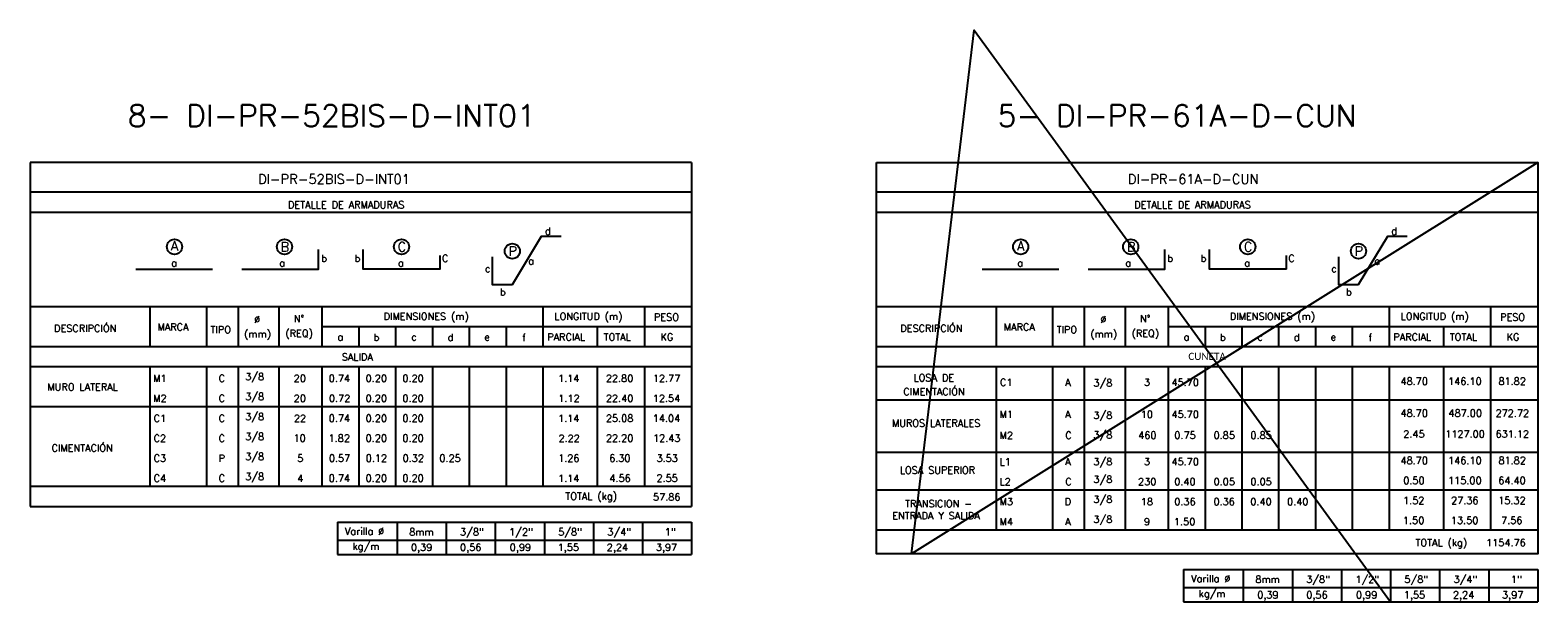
# Model space of a CAD drawing. Header units: metres. Extents: x -344 to 326, y 129 to 266.
# Tile 13 of 15: x 160 to 218, y 168 to 189. Entities that reach past the tile are written whole.
import ezdxf
from ezdxf.enums import TextEntityAlignment as Align

# ---------------------------------------------------------------- set-up
doc = ezdxf.new("R2010")
doc.units = ezdxf.units.M
for name, color, linetype in [('XREF-SE-CUADROS DE DESPIECE - HUAURA_PQT4$0$21', 3, 'Continuous'), ('XREF-SE-CUADROS DE DESPIECE - HUAURA_PQT4$0$21C', 3, 'Continuous'), ('XREF-SE-CUADROS DE DESPIECE - HUAURA_PQT4$0$23', 2, 'Continuous'), ('XREF-SE-CUADROS DE DESPIECE - HUAURA_PQT4$0$S-ANNO-TEXT', 7, 'Continuous'), ('XREF-SE-CUADROS DE DESPIECE - HUAURA_PQT4$0$S-LNWK-0006', 1, 'Continuous')]:
    doc.layers.add(name, color=color, linetype=linetype)
doc.styles.add('XREF-SE-CUADROS DE DESPIECE - HUAURA_PQT4$0$ROMANS-SP', font='romans.shx', dxfattribs={"width": 0.7})
doc.styles.add('XREF-SE-CUADROS DE DESPIECE - HUAURA_PQT4$0$TEGEPSA 100', font='romans.shx')

# ---------------------------------------------------------------- blocks, each defined once
blk = doc.blocks.new('XREF-SE-CUADROS DE DESPIECE - HUAURA_PQT4$0$ARM')
at = {"layer": 'XREF-SE-CUADROS DE DESPIECE - HUAURA_PQT4$0$21C'}
for centre in [(4.163, -1.297), (8.339, -1.297), (12.78, -1.297), (16.983, -1.462)]:
    blk.add_circle(centre, 0.288, dxfattribs=at)
at = {"layer": 'XREF-SE-CUADROS DE DESPIECE - HUAURA_PQT4$0$S-LNWK-0006'}
blk.add_line((2.697, -2.15), (5.606, -2.15), dxfattribs=at)
at = {"layer": 'XREF-SE-CUADROS DE DESPIECE - HUAURA_PQT4$0$S-LNWK-0006', "flags": 128}
blk.add_lwpolyline([(18.832, -0.906), (18.079, -0.906), (16.973, -2.743), (16.237, -2.744), (16.237, -1.676)], dxfattribs=at)
at = {"layer": 'XREF-SE-CUADROS DE DESPIECE - HUAURA_PQT4$0$S-LNWK-0006'}
blk.add_lwpolyline([(6.719, -2.15), (9.628, -2.15), (9.628, -1.399)], dxfattribs=at)
blk.add_lwpolyline([(14.238, -1.626), (14.238, -2.136, -0.414214), (14.225, -2.15), (11.329, -2.15), (11.329, -1.399)], format="xyb", dxfattribs=at)
at = {"layer": 'XREF-SE-CUADROS DE DESPIECE - HUAURA_PQT4$0$S-ANNO-TEXT', "style": 'XREF-SE-CUADROS DE DESPIECE - HUAURA_PQT4$0$TEGEPSA 100'}
for s, p in [('d', (18.44, -0.838)), ('b', (9.95, -1.871)), ('b', (11.214, -1.871)), ('C', (14.56, -1.871)), ('c', (16.154, -2.26)), ('b', (16.73, -3.145))]:
    blk.add_text(s, height=0.27, dxfattribs=at).set_placement(p, align=Align.RIGHT)
for s, height, p in [('A', 0.362, (4.164, -1.443)), ('B', 0.362, (8.353, -1.479)), ('C', 0.362, (12.794, -1.479)), ('P', 0.362, (16.997, -1.644)), ('a', 0.27, (4.146, -2.047)), ('a', 0.27, (8.246, -2.05)), ('a', 0.27, (12.758, -2.05)), ('a', 0.27, (17.694, -1.974))]:
    blk.add_text(s, height=height, dxfattribs=at).set_placement(p, align=Align.CENTER)
blk = doc.blocks.new('XREF-SE-CUADROS DE DESPIECE - HUAURA_PQT4')
at = {"layer": 'Defpoints'}
blk.add_lwpolyline([(301.014, 78.38), (277.242, 63.524), (279.623, 83.397), (295.426, 61.705)], dxfattribs=at)
at = {"layer": 'XREF-SE-CUADROS DE DESPIECE - HUAURA_PQT4$0$21'}
for p, q in [((248.347, 72.91), (248.347, 71.394)), ((250.491, 72.91), (250.491, 71.394)), ((251.691, 72.91), (251.691, 71.394)), ((253.245, 72.91), (253.245, 71.394)), ((254.878, 72.91), (254.878, 71.394)), ((263.258, 72.91), (263.258, 71.394)), ((267.114, 72.91), (267.114, 71.394)), ((280.457, 72.91), (280.457, 71.394)), ((282.601, 72.91), (282.601, 71.394)), ((283.801, 72.91), (283.801, 71.394)), ((285.355, 72.91), (285.355, 71.394)), ((286.988, 72.91), (286.988, 71.394)), ((295.369, 72.91), (295.369, 71.394)), ((299.224, 72.91), (299.224, 71.394)), ((254.878, 72.148), (268.904, 72.148)), ((256.275, 72.148), (256.275, 71.394)), ((257.671, 72.148), (257.671, 71.394)), ((259.068, 72.148), (259.068, 71.394)), ((260.465, 72.148), (260.465, 71.394)), ((261.862, 72.148), (261.862, 71.394)), ((265.324, 72.148), (265.324, 71.394)), ((286.988, 72.148), (301.014, 72.148)), ((288.385, 72.148), (288.385, 71.394)), ((289.782, 72.148), (289.782, 71.394)), ((291.178, 72.148), (291.178, 71.394)), ((292.575, 72.148), (292.575, 71.394)), ((293.972, 72.148), (293.972, 71.394)), ((297.434, 72.148), (297.434, 71.394)), ((243.803, 71.394), (268.904, 71.394)), ((275.913, 71.394), (301.014, 71.394)), ((243.803, 70.64), (268.904, 70.64)), ((248.347, 70.64), (248.347, 66.09)), ((250.491, 70.64), (250.491, 66.09)), ((251.691, 70.64), (251.691, 66.09)), ((253.245, 70.64), (253.245, 66.09)), ((254.878, 70.64), (254.878, 66.09)), ((256.275, 70.64), (256.275, 66.09)), ((257.671, 70.64), (257.671, 66.09)), ((259.068, 70.64), (259.068, 66.09)), ((260.465, 70.64), (260.465, 66.09)), ((261.862, 70.64), (261.862, 66.09)), ((263.258, 70.64), (263.258, 66.09)), ((265.324, 70.64), (265.324, 66.09)), ((267.114, 70.64), (267.114, 66.09)), ((275.913, 70.64), (301.014, 70.64)), ((280.457, 70.64), (280.457, 64.442)), ((282.601, 70.64), (282.601, 64.442)), ((283.801, 70.64), (283.801, 64.442)), ((285.355, 70.64), (285.355, 64.442)), ((286.988, 70.64), (286.988, 64.442)), ((288.385, 70.64), (288.385, 64.442)), ((289.782, 70.64), (289.782, 64.442)), ((291.178, 70.64), (291.178, 64.442)), ((292.575, 70.64), (292.575, 64.442)), ((293.972, 70.64), (293.972, 64.442)), ((295.369, 70.64), (295.369, 64.442)), ((297.434, 70.64), (297.434, 64.442)), ((299.224, 70.64), (299.224, 64.442)), ((275.913, 69.365), (301.014, 69.365)), ((243.803, 69.123), (268.904, 69.123)), ((275.913, 67.39), (301.014, 67.39)), ((243.803, 66.09), (248.347, 66.09)), ((248.347, 66.09), (268.904, 66.09)), ((275.913, 65.959), (301.014, 65.959)), ((257.728, 64.733), (257.728, 63.505)), ((259.591, 64.733), (259.591, 63.505)), ((261.453, 64.733), (261.453, 63.505)), ((263.316, 64.733), (263.316, 63.505)), ((265.179, 64.733), (265.179, 63.505)), ((267.041, 64.733), (267.041, 63.505)), ((275.913, 64.442), (301.014, 64.442)), ((255.463, 64.045), (268.904, 64.045)), ((289.838, 62.933), (289.838, 61.705)), ((291.701, 62.933), (291.701, 61.705)), ((293.564, 62.933), (293.564, 61.705)), ((295.426, 62.933), (295.426, 61.705)), ((297.289, 62.933), (297.289, 61.705)), ((299.152, 62.933), (299.152, 61.705)), ((287.573, 62.245), (301.014, 62.245))]:
    blk.add_line(p, q, dxfattribs=at)
at = {"layer": 'XREF-SE-CUADROS DE DESPIECE - HUAURA_PQT4$0$23'}
for p, q in [((243.803, 78.38), (243.803, 65.324)), ((268.904, 78.38), (268.904, 65.324)), ((243.803, 72.91), (268.904, 72.91)), ((275.913, 72.91), (301.014, 72.91)), ((243.803, 65.324), (268.904, 65.324)), ((255.463, 64.733), (255.463, 63.505)), ((255.463, 64.733), (268.904, 64.733)), ((255.463, 64.733), (255.463, 63.505)), ((268.904, 64.733), (268.904, 63.505)), ((255.463, 63.505), (268.904, 63.505)), ((287.573, 62.933), (287.573, 61.705)), ((287.573, 62.933), (301.014, 62.933)), ((287.573, 62.933), (287.573, 61.705)), ((301.014, 62.933), (301.014, 61.705)), ((287.573, 61.705), (301.014, 61.705))]:
    blk.add_line(p, q, dxfattribs=at)
for points in [[(268.904, 78.38), (243.803, 78.38)], [(268.904, 77.244), (243.803, 77.244)], [(301.014, 77.244), (275.913, 77.244)], [(268.904, 76.474), (243.803, 76.474)], [(301.014, 76.474), (275.913, 76.474)]]:
    blk.add_lwpolyline(points, dxfattribs=at)
blk.add_lwpolyline([(275.913, 78.38), (301.014, 78.38), (301.014, 63.524), (275.913, 63.524)], close=True, dxfattribs=at)
for p in [(245.117, 76.474), (277.227, 76.474)]:
    blk.add_blockref('XREF-SE-CUADROS DE DESPIECE - HUAURA_PQT4$0$ARM', p)
at = {"style": 'XREF-SE-CUADROS DE DESPIECE - HUAURA_PQT4$0$TEGEPSA 100'}
for s, p in [('DIMENSIONES (m)', (257.216, 72.399)), ('LONGITUD (m)', (263.698, 72.399)), ('DIMENSIONES (m)', (289.326, 72.399)), ('LONGITUD (m)', (295.808, 72.399)), ('DESCRIPCIÓN', (244.712, 71.95)), ('MARCA', (248.637, 71.995)), ('TIPO', (250.647, 71.898)), ('Ø', (252.303, 72.286)), ('N°', (253.809, 72.313)), ('PESO', (267.473, 72.372)), ('DESCRIPCIÓN', (276.822, 71.95)), ('MARCA', (280.747, 71.995)), ('TIPO', (282.757, 71.898)), ('Ø', (284.414, 72.286)), ('N°', (285.919, 72.313)), ('PESO', (299.583, 72.372)), ('(mm)', (251.922, 71.733)), ('(REQ)', (253.489, 71.76)), ('a', (255.464, 71.616)), ('b', (256.836, 71.605)), ('c', (258.262, 71.616)), ('d', (259.643, 71.605)), ('e', (261.04, 71.616)), ('f', (262.477, 71.602)), ('PARCIAL', (263.424, 71.615)), ('TOTAL', (265.566, 71.615)), ('KG', (267.721, 71.615)), ('(mm)', (284.032, 71.733)), ('(REQ)', (285.599, 71.76)), ('a', (287.575, 71.616)), ('b', (288.946, 71.605)), ('c', (290.372, 71.616)), ('d', (291.753, 71.605)), ('e', (293.151, 71.616)), ('f', (294.588, 71.602)), ('PARCIAL', (295.534, 71.615)), ('TOTAL', (297.676, 71.615)), ('KG', (299.831, 71.615)), (' 3/8', (251.782, 70.117)), ('MURO LATERAL', (244.459, 69.725)), ('M1', (248.472, 70.05)), ('C', (250.954, 70.053)), ('20', (253.805, 70.054)), ('0.74', (255.135, 70.054)), ('0.20', (256.533, 70.054)), ('0.20', (257.93, 70.054)), ('1.14', (263.838, 70.051)), ('22.80', (265.649, 70.054)), ('12.77', (267.434, 70.051)), ('CIMENTACIÓN', (276.937, 69.548)), ('LOSA DE', (277.323, 70.071)), ('C1', (280.604, 69.896)), ('A', (283.078, 69.894)), (' 3/8', (283.966, 69.879)), ('3', (286.066, 69.897)), ('45.70', (287.112, 69.897)), ('48.70', (295.801, 69.941)), ('146.10', (297.608, 69.941)), ('81.82', (299.52, 69.941)), ('M2', (248.472, 69.292)), ('C', (250.954, 69.295)), (' 3/8', (251.782, 69.359)), ('20', (253.805, 69.295)), ('0.72', (255.142, 69.295)), ('0.20', (256.533, 69.295)), ('0.20', (257.93, 69.295)), ('1.12', (263.844, 69.293)), ('22.40', (265.649, 69.295)), ('12.54', (267.43, 69.295)), ('C1', (248.49, 68.536)), ('C', (250.954, 68.536)), (' 3/8', (251.782, 68.6)), ('22', (253.81, 68.532)), ('0.74', (255.135, 68.537)), ('0.20', (256.533, 68.537)), ('0.20', (257.93, 68.537)), ('1.14', (263.838, 68.535)), ('25.08', (265.65, 68.537)), ('14.04', (267.43, 68.537)), ('M1', (280.588, 68.683)), ('A', (283.078, 68.683)), (' 3/8', (283.966, 68.65)), ('10', (285.945, 68.685)), ('45.70', (287.112, 68.685)), ('48.70', (295.801, 68.73)), ('487.00', (297.621, 68.73)), ('272.72', (299.409, 68.728)), (' 3/8', (251.782, 67.842)), ('MUROS LATERALES', (276.505, 68.35)), ('M2', (280.588, 67.889)), ('C', (283.083, 67.892)), (' 3/8', (283.966, 67.905)), ('460', (285.851, 67.892)), ('0.75', (287.223, 67.892)), ('0.85', (288.711, 67.892)), ('0.85', (290.108, 67.892)), ('2.45', (295.907, 67.936)), ('1127.00', (297.5, 67.936)), ('631.12', (299.409, 67.936)), ('CIMENTACIÓN', (244.614, 67.405)), ('C2', (248.49, 67.778)), ('C', (250.954, 67.778)), ('10', (253.798, 67.779)), ('1.82', (255.129, 67.779)), ('0.20', (256.533, 67.779)), ('0.20', (257.93, 67.779)), ('2.22', (263.852, 67.776)), ('22.20', (265.649, 67.779)), ('12.43', (267.438, 67.779)), ('C3', (248.49, 67.02)), ('P', (250.953, 67.017)), (' 3/8', (251.782, 67.084)), ('5', (253.938, 67.02)), ('0.57', (255.139, 67.02)), ('0.12', (256.539, 67.02)), ('0.32', (257.935, 67.02)), ('0.25', (259.333, 67.02)), ('1.26', (263.84, 67.02)), ('6.30', (265.775, 67.02)), ('3.53', (267.572, 67.02)), ('L1', (280.588, 66.884)), ('A', (283.078, 66.886)), (' 3/8', (283.966, 66.885)), ('3', (286.066, 66.888)), ('45.70', (287.112, 66.888)), ('48.70', (295.801, 66.933)), ('146.10', (297.608, 66.933)), ('81.82', (299.52, 66.933)), ('C4', (248.49, 66.261)), ('C', (250.954, 66.261)), (' 3/8', (251.782, 66.325)), ('4', (253.937, 66.259)), ('0.74', (255.135, 66.262)), ('0.20', (256.533, 66.262)), ('0.20', (257.93, 66.262)), ('1.14', (263.838, 66.26)), ('4.56', (265.783, 66.262)), ('2.55', (267.57, 66.262)), ('LOSA SUPERIOR', (276.803, 66.566)), ('L2', (280.588, 66.126)), ('C', (283.083, 66.129)), (' 3/8', (283.966, 66.215)), ('230', (285.844, 66.13)), ('0.40', (287.217, 66.13)), ('0.05', (288.711, 66.13)), ('0.05', (290.108, 66.13)), ('0.50', (295.906, 66.174)), ('115.00', (297.608, 66.174)), ('64.40', (299.513, 66.174)), ('TRANSICION -', (277.002, 65.293)), ('M3', (280.588, 65.372)), ('D', (283.062, 65.368)), (' 3/8', (283.966, 65.456)), ('18', (285.947, 65.372)), ('0.36', (287.218, 65.372)), ('0.36', (288.707, 65.372)), ('0.40', (290.103, 65.372)), ('0.40', (291.5, 65.372)), ('1.52', (295.9, 65.416)), ('27.36', (297.723, 65.416)), ('15.32', (299.51, 65.416)), ('ENTRADA Y SALIDA', (276.516, 64.84)), ('M4', (280.588, 64.611)), ('A', (283.078, 64.611)), (' 3/8', (283.966, 64.698)), ('9', (286.066, 64.613)), ('1.50', (287.207, 64.613)), ('1.50', (295.896, 64.658)), ('13.50', (297.716, 64.658)), ('7.56', (299.622, 64.658))]:
    blk.add_text(s, height=0.27, dxfattribs=at).set_placement(p)
at = {"layer": 'Defpoints', "style": 'XREF-SE-CUADROS DE DESPIECE - HUAURA_PQT4$0$ROMANS-SP'}
for s, p in [('8- DI-PR-52BIS-D-INT01', (247.51, 79.735)), ('5- DI-PR-61A-D-CUN', (280.514, 79.735))]:
    blk.add_text(s, height=0.83433, dxfattribs=at).set_placement(p)
at = {"layer": 'XREF-SE-CUADROS DE DESPIECE - HUAURA_PQT4$0$23', "style": 'XREF-SE-CUADROS DE DESPIECE - HUAURA_PQT4$0$TEGEPSA 100'}
for s, p in [('SALIDA', (255.629, 70.861)), ('TOTAL (kg)', (264.112, 65.579)), ('57.86', (267.441, 65.55)), ('TOTAL (kg)', (296.374, 63.818)), ('1154.76', (299.053, 63.812))]:
    blk.add_text(s, height=0.27, dxfattribs=at).set_placement(p)
at = {"layer": 'XREF-SE-CUADROS DE DESPIECE - HUAURA_PQT4$0$23', "insert": (288.464, 71.017), "char_height": 0.27, "width": 24.76629, "attachment_point": 5, "style": 'XREF-SE-CUADROS DE DESPIECE - HUAURA_PQT4$0$TEGEPSA 100'}
blk.add_mtext('{\\fCalibri|b0|i0|c0;CUNETA', dxfattribs=at)
at = {"layer": 'XREF-SE-CUADROS DE DESPIECE - HUAURA_PQT4$0$S-ANNO-TEXT', "color": 4, "style": 'XREF-SE-CUADROS DE DESPIECE - HUAURA_PQT4$0$TEGEPSA 100'}
for s, p in [('DI-PR-52BIS-D-INT01', (252.453, 77.564)), ('DI-PR-61A-D-CUN', (285.457, 77.564))]:
    blk.add_text(s, height=0.36233, dxfattribs=at).set_placement(p)
at = {"layer": 'XREF-SE-CUADROS DE DESPIECE - HUAURA_PQT4$0$S-ANNO-TEXT', "style": 'XREF-SE-CUADROS DE DESPIECE - HUAURA_PQT4$0$TEGEPSA 100'}
for s, height, p in [('DETALLE DE ARMADURAS', 0.27006, (253.586, 76.635)), ('DETALLE DE ARMADURAS', 0.27006, (285.697, 76.635)), ('Varilla %%C', 0.27, (255.747, 64.25)), ('8mm', 0.27, (258.187, 64.224)), ('3/8"', 0.27, (260.116, 64.224)), ('1/2"', 0.27, (261.978, 64.224)), ('5/8"', 0.27, (263.841, 64.224)), ('3/4"', 0.27, (265.704, 64.224)), ('1"', 0.27, (267.883, 64.224)), ('kg/m', 0.27, (256.034, 63.679)), ('0,39', 0.27, (258.254, 63.634)), ('0,56', 0.27, (260.117, 63.634)), ('0,99', 0.27, (262.002, 63.634)), ('1,55', 0.27, (263.82, 63.634)), ('2,24', 0.27, (265.683, 63.634)), ('3,97', 0.27, (267.545, 63.634)), ('Varilla %%C', 0.27, (287.858, 62.45)), ('8mm', 0.27, (290.298, 62.424)), ('3/8"', 0.27, (292.226, 62.424)), ('1/2"', 0.27, (294.089, 62.424)), ('5/8"', 0.27, (295.951, 62.424)), ('3/4"', 0.27, (297.814, 62.424)), ('1"', 0.27, (299.993, 62.424)), ('kg/m', 0.27, (288.144, 61.879)), ('0,39', 0.27, (290.365, 61.834)), ('0,56', 0.27, (292.227, 61.834)), ('0,99', 0.27, (294.112, 61.834)), ('1,55', 0.27, (295.93, 61.834)), ('2,24', 0.27, (297.793, 61.834)), ('3,97', 0.27, (299.655, 61.834))]:
    blk.add_text(s, height=height, dxfattribs=at).set_placement(p)

msp = doc.modelspace()

# ---------------------------------------------------------------- block references
msp.add_blockref('XREF-SE-CUADROS DE DESPIECE - HUAURA_PQT4', (-83.359, 105.83))

doc.saveas('drawing.dxf')
